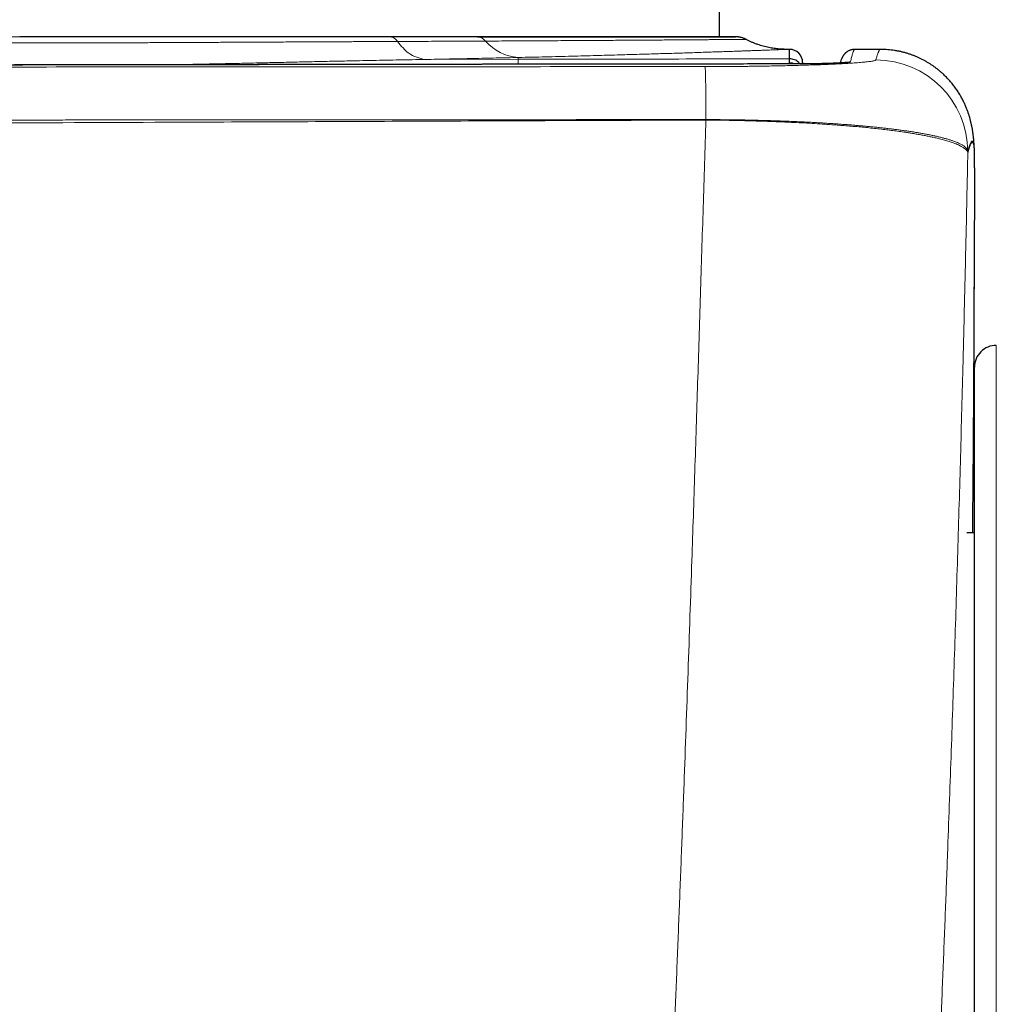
# Model space of a CAD drawing. Header units: millimetres. Extents: x 8 to 769, y 12 to 448.
# Tile 21 of 52: x 464 to 486, y 235 to 257. Entities that reach past the tile are written whole.
import ezdxf

# ---------------------------------------------------------------- set-up
doc = ezdxf.new("R2010")
doc.units = ezdxf.units.MM

msp = doc.modelspace()

# ---------------------------------------------------------------- linework, layer by layer
at = {"color": 7, "linetype": 'Continuous', "lineweight": 30}
for p, q in [((479.614, 256.895), (479.614, 258.395)), ((481.214, 256.609), (481.144, 256.609)), ((483.288, 256.609), (482.705, 256.609)), ((483.288, 256.608), (483.289, 256.608)), ((478.054, 256.274), (478.054, 256.274)), ((485.438, 254.369), (485.438, 254.37)), ((485.44, 208.446), (485.44, 249.345)), ((485.44, 245.558), (485.264, 245.558))]:
    msp.add_line(p, q, dxfattribs=at)
at = {"color": 252, "linetype": 'Continuous', "lineweight": 0}
for p, q in [((472.881, 256.378), (475.014, 256.382)), ((475.014, 256.423), (475.014, 256.382)), ((481.309, 256.275), (481.309, 256.275)), ((474.933, 256.268), (474.933, 256.268)), ((485.941, 249.845), (485.941, 207.946))]:
    msp.add_line(p, q, dxfattribs=at)
at = {"color": 7, "linetype": 'Continuous', "lineweight": 30, "flags": 128}
msp.add_lwpolyline([(479.614, 256.895), (479.608, 256.895), (479.592, 256.895), (479.565, 256.895), (479.527, 256.895), (479.478, 256.895), (479.418, 256.895), (479.347, 256.895), (479.265, 256.895), (479.173, 256.895), (479.07, 256.895), (478.957, 256.894), (478.833, 256.894), (478.698, 256.894), (478.553, 256.894), (478.398, 256.894), (478.233, 256.894), (478.058, 256.894), (477.873, 256.894), (477.678, 256.894), (477.474, 256.894), (477.26, 256.894), (477.036, 256.894), (476.804, 256.894), (476.562, 256.893), (476.312, 256.893), (476.052, 256.893), (475.785, 256.893), (475.509, 256.893), (475.224, 256.893), (474.932, 256.893), (474.632, 256.893), (474.325, 256.893), (474.01, 256.893), (473.688, 256.893), (473.359, 256.893), (473.024, 256.893), (472.682, 256.893), (472.334, 256.893), (471.98, 256.893), (471.62, 256.893), (471.254, 256.892), (470.884, 256.892), (470.508, 256.892), (470.128, 256.892), (469.743, 256.892), (469.354, 256.892), (468.961, 256.892), (468.565, 256.892), (468.165, 256.892), (467.762, 256.892), (467.356, 256.892), (466.947, 256.892), (466.536, 256.892), (466.124, 256.892), (465.709, 256.892), (465.293, 256.892), (464.876, 256.892), (464.458, 256.892), (464.039, 256.892), (463.621, 256.892)], dxfattribs=at)
at = {"color": 252, "linetype": 'Continuous', "lineweight": 0, "flags": 128}
for points in [[(479.304, 254.993), (479.304, 254.994), (479.304, 254.996), (479.304, 254.997), (479.304, 254.999), (479.304, 255), (479.304, 255.001), (479.304, 255.003), (479.304, 255.004)], [(485.441, 254.251), (485.44, 254.33), (485.438, 254.369)]]:
    msp.add_lwpolyline(points, dxfattribs=at)
at = {"color": 252, "linetype": 'Continuous', "lineweight": 0}
for centre, radius, start, end in [((474.072, 256.641), 0.252, 38.7986, 87.6167), ((475.09, 257.503), 1.082, 220.5786, 265.9254), ((481.214, 256.005), 0.301, 64.5807, 89.8334), ((482.607, 256.025), 0.3, 89.9845, 109.9058), ((483.189, 254.267), 2.1, 0.2507, 89.9955), ((451.545, 255.188), 27.759, 359.621, 2.1219), ((483.191, 254.268), 2.098, 359.0713, 0.2358), ((483.344, 254.249), 2.098, 359.7421, 0.0468)]:
    msp.add_arc(centre, radius, start, end, dxfattribs=at)
at = {"color": 7, "linetype": 'Continuous', "lineweight": 30}
for centre, radius, start, end in [((481.214, 256.309), 0.3, 360, 90.0108), ((485.94, 249.345), 0.5, 89.9363, 180)]:
    msp.add_arc(centre, radius, start, end, dxfattribs=at)
at = {"color": 252, "linetype": 'Continuous', "lineweight": 0}
for points, knots in [([(472.253, 256.79), (472.182, 256.789), (472.039, 256.789), (471.823, 256.788), (471.604, 256.787), (471.34, 256.786), (471.027, 256.784), (470.666, 256.783), (470.3, 256.781), (469.931, 256.779), (469.564, 256.777), (469.201, 256.775), (468.841, 256.773), (468.479, 256.771), (468.154, 256.77), (467.868, 256.768), (467.574, 256.767), (467.232, 256.765), (466.84, 256.763), (466.446, 256.762), (466.057, 256.76), (465.672, 256.759), (465.292, 256.758), (464.91, 256.758), (464.524, 256.757), (464.136, 256.757), (463.738, 256.757), (463.33, 256.758), (462.913, 256.758), (462.495, 256.759), (462.08, 256.761), (461.666, 256.762), (461.254, 256.764), (460.844, 256.765), (460.442, 256.767), (460.048, 256.769), (459.663, 256.771), (459.277, 256.773), (458.892, 256.775), (458.507, 256.776), (458.122, 256.778), (457.738, 256.779), (457.355, 256.781), (457.025, 256.782), (456.746, 256.783), (456.595, 256.783), (456.519, 256.784)], [0, 0, 0, 0, 0.015229, 0.030458, 0.045701, 0.060944, 0.085403, 0.109874, 0.134348, 0.158819, 0.183279, 0.206437, 0.229602, 0.252766, 0.275925, 0.291453, 0.30698, 0.331366, 0.35576, 0.380153, 0.404539, 0.427817, 0.451099, 0.474377, 0.498017, 0.521659, 0.545298, 0.57075, 0.596209, 0.621669, 0.64712, 0.67239, 0.697667, 0.722944, 0.748213, 0.772339, 0.796468, 0.820593, 0.845119, 0.869649, 0.894174, 0.919269, 0.944368, 0.969463, 0.984732, 1, 1, 1, 1]), ([(456.651, 256.892), (456.769, 256.892), (457.004, 256.892), (457.361, 256.892), (457.721, 256.892), (458.085, 256.892), (458.433, 256.892), (458.763, 256.892), (459.076, 256.892), (459.389, 256.892), (459.702, 256.892), (460.014, 256.892), (460.357, 256.892), (460.731, 256.892), (461.137, 256.892), (461.545, 256.892), (461.954, 256.892), (462.366, 256.892), (462.781, 256.892), (463.198, 256.892), (463.615, 256.892), (464.033, 256.892), (464.452, 256.892), (464.87, 256.892), (465.285, 256.892), (465.703, 256.892), (466.127, 256.892), (466.556, 256.892), (466.983, 256.892), (467.402, 256.892), (467.813, 256.892), (468.216, 256.892), (468.615, 256.892), (469.011, 256.892), (469.404, 256.892), (469.793, 256.892), (470.178, 256.892), (470.538, 256.892), (470.873, 256.892), (471.185, 256.892), (471.492, 256.892), (471.797, 256.892), (471.996, 256.892), (472.096, 256.893)], [0, 0, 0, 0, 0.024094, 0.048198, 0.072305, 0.096409, 0.120503, 0.140769, 0.161038, 0.181304, 0.201204, 0.221106, 0.241007, 0.266557, 0.29212, 0.317686, 0.343249, 0.3688, 0.394724, 0.420657, 0.446589, 0.472513, 0.498605, 0.524697, 0.550461, 0.576226, 0.60323, 0.630243, 0.657257, 0.68426, 0.710187, 0.736122, 0.762057, 0.787984, 0.813911, 0.839848, 0.865784, 0.891711, 0.913364, 0.935024, 0.956687, 0.978347, 1, 1, 1, 1]), ([(472.096, 256.893), (472.183, 256.893), (472.355, 256.893), (472.611, 256.893), (472.864, 256.893), (473.114, 256.893), (473.361, 256.893), (473.605, 256.893), (473.846, 256.893), (474.004, 256.893), (474.082, 256.893)], [0, 0, 0, 0, 0.1245671, 0.2491343, 0.3738732, 0.4986121, 0.6238716, 0.7491311, 0.8745656, 1, 1, 1, 1]), ([(474.269, 256.799), (474.205, 256.798), (474.076, 256.798), (473.881, 256.797), (473.683, 256.796), (473.451, 256.795), (473.184, 256.794), (472.878, 256.792), (472.569, 256.791), (472.358, 256.79), (472.253, 256.79)], [0, 0, 0, 0, 0.100685, 0.201393, 0.30217, 0.40297, 0.552041, 0.701187, 0.850556, 1, 1, 1, 1]), ([(472.881, 256.378), (472.754, 256.406), (472.528, 256.456), (472.337, 256.688), (472.253, 256.79)], [0, 0, 0, 0, 0.563627, 1, 1, 1, 1]), ([(480.215, 256.838), (480.215, 256.838), (480.217, 256.838), (480.21, 256.838), (480.194, 256.838), (480.166, 256.838), (480.128, 256.837), (480.081, 256.837), (480.025, 256.836), (479.959, 256.836), (479.885, 256.835), (479.803, 256.834), (479.713, 256.834), (479.614, 256.833), (479.506, 256.832), (479.389, 256.831), (479.259, 256.83), (479.117, 256.829), (478.962, 256.828), (478.797, 256.827), (478.624, 256.825), (478.445, 256.824), (478.26, 256.823), (478.066, 256.821), (477.866, 256.82), (477.662, 256.819), (477.454, 256.817), (477.237, 256.816), (477.011, 256.814), (476.777, 256.813), (476.529, 256.811), (476.267, 256.81), (475.991, 256.808), (475.706, 256.807), (475.422, 256.805), (475.138, 256.803), (474.855, 256.802), (474.566, 256.8), (474.368, 256.799), (474.269, 256.799)], [0, 0, 0, 0, 0.003513, 0.032405, 0.061306, 0.090207, 0.119098, 0.146854, 0.174618, 0.202383, 0.230139, 0.256634, 0.283134, 0.309629, 0.336537, 0.363447, 0.390355, 0.419326, 0.448307, 0.477288, 0.506259, 0.533979, 0.561707, 0.589435, 0.617155, 0.643617, 0.670082, 0.696544, 0.723418, 0.750296, 0.77717, 0.806108, 0.835056, 0.864004, 0.892942, 0.919677, 0.946412, 0.973206, 1, 1, 1, 1]), ([(479.976, 256.895), (479.977, 256.895), (479.983, 256.895), (479.984, 256.895), (479.979, 256.896), (479.969, 256.896), (479.965, 256.896)], [0, 0, 0, 0, 0.132338, 0.449512, 0.766557, 1, 1, 1, 1]), ([(481.144, 256.609), (481.144, 256.609), (481.144, 256.609), (481.137, 256.609), (481.122, 256.608), (481.096, 256.607), (481.06, 256.606), (481.016, 256.604), (480.961, 256.602), (480.899, 256.6), (480.83, 256.597), (480.756, 256.594), (480.673, 256.591), (480.583, 256.588), (480.484, 256.584), (480.385, 256.581), (480.287, 256.577), (480.191, 256.574), (480.09, 256.57), (479.972, 256.566), (479.835, 256.562), (479.676, 256.556), (479.509, 256.551), (479.332, 256.545), (479.146, 256.539), (478.957, 256.532), (478.766, 256.526), (478.572, 256.52), (478.372, 256.514), (478.164, 256.508), (477.949, 256.501), (477.729, 256.495), (477.505, 256.488), (477.275, 256.482), (477.039, 256.475), (476.787, 256.468), (476.519, 256.461), (476.233, 256.453), (475.94, 256.446), (475.639, 256.438), (475.33, 256.431), (475.119, 256.426), (475.014, 256.423)], [0, 0, 0, 0, 0.018848, 0.038882, 0.065788, 0.092698, 0.119604, 0.146634, 0.173668, 0.200699, 0.2255, 0.250304, 0.275105, 0.300006, 0.324908, 0.349808, 0.369735, 0.389663, 0.409613, 0.429563, 0.456364, 0.483169, 0.509971, 0.536902, 0.563836, 0.590767, 0.615498, 0.640231, 0.664961, 0.689796, 0.714633, 0.739467, 0.763713, 0.78796, 0.81225, 0.83654, 0.863712, 0.890887, 0.918058, 0.945371, 0.972687, 1, 1, 1, 1]), ([(482.705, 256.609), (482.703, 256.608), (482.699, 256.607), (482.691, 256.598), (482.683, 256.584), (482.674, 256.564), (482.664, 256.538), (482.654, 256.507), (482.643, 256.47), (482.632, 256.427), (482.62, 256.38), (482.611, 256.343), (482.607, 256.325)], [0, 0, 0, 0, 0.085799, 0.187353, 0.288907, 0.390461, 0.492046, 0.593631, 0.695216, 0.79681, 0.898405, 1, 1, 1, 1]), ([(483.189, 256.367), (483.193, 256.383), (483.202, 256.414), (483.213, 256.455), (483.225, 256.491), (483.236, 256.522), (483.246, 256.549), (483.256, 256.571), (483.265, 256.588), (483.275, 256.602), (483.283, 256.61), (483.287, 256.608), (483.288, 256.608)], [0, 0, 0, 0, 0.10214, 0.20428, 0.3064237, 0.4085675, 0.5107226, 0.6128777, 0.7150368, 0.8171959, 0.971826, 1, 1, 1, 1]), ([(472.881, 256.378), (472.881, 256.378), (472.785, 256.377), (472.591, 256.373), (472.295, 256.368), (471.995, 256.362), (471.692, 256.356), (471.359, 256.35), (470.995, 256.342), (470.602, 256.334), (470.208, 256.325), (469.804, 256.316), (469.39, 256.307), (468.964, 256.297), (468.536, 256.287), (468.12, 256.279), (467.72, 256.27), (467.338, 256.263), (467.084, 256.259), (466.959, 256.257)], [0, 0, 0, 0, 0.000009, 0.053586, 0.107182, 0.160788, 0.21439, 0.267971, 0.335474, 0.402977, 0.469376, 0.535774, 0.60585, 0.675947, 0.746044, 0.81612, 0.878086, 0.940074, 1, 1, 1, 1]), ([(475.014, 256.423), (474.93, 256.421), (474.762, 256.418), (474.506, 256.412), (474.246, 256.406), (473.981, 256.4), (473.712, 256.395), (473.439, 256.389), (473.163, 256.384), (472.975, 256.38), (472.881, 256.378)], [0, 0, 0, 0, 0.124547, 0.249094, 0.373821, 0.498547, 0.623819, 0.74909, 0.874545, 1, 1, 1, 1]), ([(478.054, 256.274), (477.794, 256.273), (477.274, 256.272), (476.494, 256.271), (475.713, 256.27), (475.193, 256.269), (474.933, 256.268)], [0, 0, 0, 0, 0.25, 0.499999, 0.75, 1, 1, 1, 1]), ([(475.014, 256.382), (476.18, 256.384), (478.247, 256.388), (480.314, 256.392), (481.214, 256.394)], [0, 0, 0, 0, 0.564546, 1, 1, 1, 1]), ([(475.014, 256.269), (475.014, 256.276), (475.014, 256.293), (475.014, 256.315), (475.014, 256.335), (475.014, 256.35), (475.014, 256.367), (475.014, 256.376), (475.014, 256.382)], [0, 0, 0, 0, 0.104841, 0.253781, 0.402723, 0.552021, 0.701321, 1, 1, 1, 1]), ([(481.309, 256.275), (481.038, 256.275), (480.495, 256.275), (479.682, 256.275), (478.868, 256.274), (478.326, 256.274), (478.054, 256.274)], [0, 0, 0, 0, 0.2499995, 0.4999992, 0.7499995, 1, 1, 1, 1]), ([(479.285, 256.215), (479.352, 256.215), (479.485, 256.216), (479.684, 256.216), (479.867, 256.217), (480.033, 256.219), (480.183, 256.22), (480.332, 256.222), (480.493, 256.224), (480.666, 256.227), (480.849, 256.23), (481.028, 256.234), (481.202, 256.238), (481.369, 256.242), (481.533, 256.247), (481.692, 256.252), (481.847, 256.257), (481.994, 256.262), (482.133, 256.268), (482.264, 256.274), (482.38, 256.28), (482.482, 256.286), (482.571, 256.291), (482.655, 256.296), (482.733, 256.302), (482.806, 256.307), (482.873, 256.313), (482.934, 256.319), (482.993, 256.325), (483.049, 256.332), (483.098, 256.339), (483.137, 256.346), (483.165, 256.353), (483.184, 256.36), (483.187, 256.365), (483.189, 256.367)], [0, 0, 0, 0, 0.030802, 0.061629, 0.092431, 0.116233, 0.140057, 0.163881, 0.187684, 0.218812, 0.250025, 0.281289, 0.31256, 0.34379, 0.374929, 0.407499, 0.440148, 0.472844, 0.505545, 0.53821, 0.57079, 0.597771, 0.624773, 0.651775, 0.678758, 0.706385, 0.734032, 0.761679, 0.789307, 0.824358, 0.859486, 0.894653, 0.92982, 0.964948, 1, 1, 1, 1]), ([(481.139, 256.275), (481.146, 256.277), (481.165, 256.281), (481.187, 256.287), (481.204, 256.294), (481.213, 256.3), (481.214, 256.304), (481.214, 256.306)], [0, 0, 0, 0, 0.139472, 0.381869, 0.623528, 0.811764, 1, 1, 1, 1]), ([(482.607, 256.325), (482.605, 256.324), (482.602, 256.321), (482.584, 256.316), (482.555, 256.312), (482.518, 256.308), (482.475, 256.304), (482.428, 256.301), (482.375, 256.298), (482.315, 256.294), (482.25, 256.292), (482.18, 256.289), (482.106, 256.286), (482.027, 256.284), (481.944, 256.282), (481.853, 256.28), (481.754, 256.279), (481.647, 256.277), (481.538, 256.276), (481.444, 256.276), (481.368, 256.275), (481.329, 256.275), (481.309, 256.275)], [0, 0, 0, 0, 0.062303, 0.124825, 0.187341, 0.249635, 0.299571, 0.349702, 0.399887, 0.449991, 0.499904, 0.546938, 0.59418, 0.641475, 0.688682, 0.735688, 0.788039, 0.840619, 0.893184, 0.945515, 0.972758, 1, 1, 1, 1]), ([(474.933, 256.268), (474.733, 256.268), (473.734, 256.266), (471.936, 256.264), (469.538, 256.26), (467.139, 256.257), (464.741, 256.253), (462.076, 256.25), (459.144, 256.246), (455.946, 256.243), (452.747, 256.239), (449.548, 256.236), (446.349, 256.234), (443.149, 256.231), (439.95, 256.229), (436.75, 256.226), (433.55, 256.224), (430.35, 256.222), (427.15, 256.219), (424.036, 256.217), (421.006, 256.214), (417.571, 256.211), (413.645, 256.207), (409.719, 256.204), (406.284, 256.201), (403.339, 256.199), (400.394, 256.197), (397.449, 256.195), (394.504, 256.193), (391.559, 256.192), (389.595, 256.191), (388.614, 256.191)], [0, 0, 0, 0, 0.0069487, 0.0347437, 0.0625387, 0.0903339, 0.1181291, 0.1459245, 0.1829845, 0.2200446, 0.2571056, 0.2941665, 0.331229, 0.3682892, 0.4053495, 0.4424074, 0.4794742, 0.516541, 0.553608, 0.5906749, 0.6247847, 0.6588945, 0.7100593, 0.761224, 0.7953339, 0.8294438, 0.8635545, 0.8976652, 0.9317759, 0.9658879, 1, 1, 1, 1]), ([(388.614, 256.146), (389.369, 256.146), (390.88, 256.146), (393.147, 256.147), (395.414, 256.148), (397.681, 256.149), (400.137, 256.151), (402.781, 256.153), (405.615, 256.155), (408.448, 256.158), (411.848, 256.161), (415.815, 256.165), (420.348, 256.169), (424.882, 256.172), (429.416, 256.176), (434.327, 256.18), (439.616, 256.185), (445.283, 256.19), (450.241, 256.194), (454.491, 256.198), (458.033, 256.201), (461.574, 256.204), (465.116, 256.207), (468.658, 256.21), (472.2, 256.212), (475.743, 256.214), (478.104, 256.215), (479.285, 256.215)], [0, 0, 0, 0, 0.024996, 0.049992, 0.074989, 0.099986, 0.124982, 0.156233, 0.187485, 0.218737, 0.249989, 0.29999, 0.349992, 0.399994, 0.449995, 0.499997, 0.562497, 0.624997, 0.687497, 0.726559, 0.765623, 0.804686, 0.843749, 0.882812, 0.921875, 0.960937, 1, 1, 1, 1]), ([(388.614, 254.935), (388.941, 254.935), (389.595, 254.935), (390.573, 254.935), (391.544, 254.935), (392.508, 254.935), (393.464, 254.936), (394.392, 254.936), (395.293, 254.936), (396.168, 254.937), (397.036, 254.937), (397.897, 254.938), (398.89, 254.938), (400.015, 254.939), (401.272, 254.94), (402.524, 254.941), (403.776, 254.942), (405.032, 254.943), (406.154, 254.944), (407.145, 254.945), (408.005, 254.946), (408.872, 254.947), (409.747, 254.948), (410.625, 254.948), (411.507, 254.949), (412.393, 254.95), (413.287, 254.951), (414.126, 254.952), (414.91, 254.952), (415.633, 254.953), (416.355, 254.954), (417.072, 254.955), (417.732, 254.955), (418.333, 254.956), (418.875, 254.956), (419.41, 254.957), (419.939, 254.957), (420.52, 254.958), (421.155, 254.958), (421.845, 254.959), (422.53, 254.959), (423.213, 254.96), (423.898, 254.96), (424.538, 254.961), (425.134, 254.961), (425.687, 254.962), (426.248, 254.962), (426.817, 254.963), (427.396, 254.963), (428.008, 254.964), (428.652, 254.964), (429.326, 254.965), (429.908, 254.965), (430.395, 254.965), (430.785, 254.966), (431.167, 254.966), (431.527, 254.966), (431.865, 254.967), (432.181, 254.967), (432.487, 254.967), (432.784, 254.967), (433.071, 254.968), (433.35, 254.968), (433.62, 254.968), (433.895, 254.968), (434.174, 254.968), (434.458, 254.969), (434.735, 254.969), (435.006, 254.969), (435.297, 254.969), (435.608, 254.97), (435.939, 254.97), (436.299, 254.97), (436.687, 254.971), (437.104, 254.971), (437.513, 254.971), (437.972, 254.972), (438.482, 254.972), (439.044, 254.973), (439.601, 254.973), (440.156, 254.974), (440.677, 254.974), (441.164, 254.974), (441.62, 254.975), (442.08, 254.975), (442.512, 254.976), (442.917, 254.976), (443.295, 254.976), (443.679, 254.977), (444.044, 254.977), (444.39, 254.977), (444.716, 254.978), (445.05, 254.978), (445.391, 254.978), (445.716, 254.979), (446.024, 254.979), (446.314, 254.979), (446.611, 254.979), (446.917, 254.98), (447.238, 254.98), (447.576, 254.98), (447.931, 254.981), (448.297, 254.981), (448.675, 254.981), (449.062, 254.982), (449.452, 254.982), (449.843, 254.982), (450.234, 254.983), (450.63, 254.983), (451.031, 254.983), (451.473, 254.984), (451.952, 254.984), (452.468, 254.985), (452.98, 254.985), (453.486, 254.986), (453.984, 254.986), (454.472, 254.987), (454.949, 254.987), (455.416, 254.987), (455.871, 254.988), (456.315, 254.988), (456.749, 254.989), (457.17, 254.989), (457.579, 254.989), (457.976, 254.99), (458.365, 254.99), (458.77, 254.99), (459.19, 254.991), (459.624, 254.991), (460.048, 254.991), (460.464, 254.992), (460.872, 254.992), (461.299, 254.992), (461.743, 254.993), (462.206, 254.993), (462.659, 254.994), (463.105, 254.994), (463.587, 254.994), (464.106, 254.995), (464.66, 254.995), (465.219, 254.996), (465.785, 254.996), (466.358, 254.996), (466.923, 254.997), (467.481, 254.997), (468.033, 254.998), (468.58, 254.998), (469.123, 254.998), (469.764, 254.999), (470.502, 254.999), (471.34, 255), (472.176, 255), (472.957, 255.001), (473.684, 255.001), (474.36, 255.002), (475.042, 255.002), (475.73, 255.002), (476.346, 255.003), (476.889, 255.003), (477.358, 255.003), (477.833, 255.003), (478.316, 255.004), (478.807, 255.004), (479.137, 255.004), (479.304, 255.004)], [0, 0, 0, 0, 0.010831, 0.021621, 0.032341, 0.042972, 0.053503, 0.06393, 0.073667, 0.083315, 0.092881, 0.102373, 0.1118, 0.12573, 0.139575, 0.153373, 0.167164, 0.180991, 0.194894, 0.204303, 0.213779, 0.223334, 0.232979, 0.242723, 0.252394, 0.262164, 0.272026, 0.281962, 0.289946, 0.297936, 0.305907, 0.313826, 0.321657, 0.327725, 0.333708, 0.339607, 0.345427, 0.351178, 0.358848, 0.366439, 0.373981, 0.381507, 0.389051, 0.396645, 0.402671, 0.408765, 0.414944, 0.42122, 0.4276, 0.434087, 0.441463, 0.448915, 0.45637, 0.460726, 0.465025, 0.469245, 0.473366, 0.476949, 0.480432, 0.483809, 0.487079, 0.490245, 0.493314, 0.496293, 0.499191, 0.502406, 0.505534, 0.508584, 0.511563, 0.514479, 0.518213, 0.521861, 0.525434, 0.530118, 0.534705, 0.539211, 0.543651, 0.549906, 0.556085, 0.56222, 0.568338, 0.574466, 0.579444, 0.584459, 0.589527, 0.594665, 0.598761, 0.602921, 0.607154, 0.611473, 0.614998, 0.618594, 0.62227, 0.626036, 0.629902, 0.633018, 0.63621, 0.639487, 0.642856, 0.646325, 0.650119, 0.654036, 0.658074, 0.662233, 0.666511, 0.6709, 0.675132, 0.679443, 0.683821, 0.68825, 0.692712, 0.698423, 0.704123, 0.709779, 0.715364, 0.720857, 0.726243, 0.731513, 0.73665, 0.741667, 0.746564, 0.751345, 0.756013, 0.760494, 0.764877, 0.769166, 0.773368, 0.778261, 0.783045, 0.787726, 0.792313, 0.79681, 0.801224, 0.80642, 0.811513, 0.816512, 0.821425, 0.826257, 0.832475, 0.838578, 0.84458, 0.850985, 0.857295, 0.86352, 0.86967, 0.875755, 0.881784, 0.887765, 0.893707, 0.902982, 0.912209, 0.921416, 0.930633, 0.938035, 0.94548, 0.952985, 0.960572, 0.968261, 0.973363, 0.978527, 0.983761, 0.989077, 0.994488, 1, 1, 1, 1]), ([(479.304, 254.993), (478.604, 254.991), (477.204, 254.986), (474.871, 254.977), (472.304, 254.966), (469.505, 254.954), (466.239, 254.94), (462.506, 254.926), (458.255, 254.912), (453.952, 254.902), (449.596, 254.897), (445.241, 254.901), (440.885, 254.912), (436.529, 254.923), (432.173, 254.93), (427.818, 254.927), (423.946, 254.92), (420.558, 254.913), (417.654, 254.908), (414.75, 254.905), (411.847, 254.903), (408.943, 254.902), (406.04, 254.902), (403.378, 254.903), (400.958, 254.903), (398.78, 254.904), (396.601, 254.904), (394.504, 254.905), (392.487, 254.905), (390.55, 254.906), (389.259, 254.906), (388.614, 254.906)], [0, 0, 0, 0, 0.023151, 0.046302, 0.07717, 0.108038, 0.138905, 0.185208, 0.231511, 0.279541, 0.32757, 0.3756, 0.42363, 0.47166, 0.51969, 0.56772, 0.61575, 0.64777, 0.67979, 0.71181, 0.74383, 0.77585, 0.80787, 0.83989, 0.863906, 0.887921, 0.911937, 0.935953, 0.957302, 0.978651, 1, 1, 1, 1]), ([(476.454, 193.69), (476.465, 193.848), (476.486, 194.166), (476.516, 194.644), (476.544, 195.123), (476.571, 195.605), (476.597, 196.089), (476.623, 196.575), (476.648, 197.065), (476.673, 197.555), (476.697, 198.047), (476.721, 198.542), (476.745, 199.039), (476.77, 199.538), (476.795, 200.039), (476.82, 200.539), (476.845, 201.043), (476.871, 201.55), (476.897, 202.06), (476.925, 202.57), (476.952, 203.08), (476.983, 203.637), (477.017, 204.241), (477.054, 204.892), (477.092, 205.542), (477.129, 206.191), (477.171, 206.894), (477.215, 207.649), (477.263, 208.457), (477.311, 209.264), (477.358, 210.071), (477.406, 210.878), (477.453, 211.686), (477.5, 212.493), (477.546, 213.299), (477.596, 214.171), (477.649, 215.109), (477.705, 216.113), (477.76, 217.115), (477.818, 218.197), (477.88, 219.358), (477.945, 220.599), (478.009, 221.837), (478.075, 223.132), (478.142, 224.481), (478.21, 225.887), (478.277, 227.289), (478.342, 228.689), (478.405, 230.086), (478.467, 231.481), (478.527, 232.873), (478.585, 234.264), (478.642, 235.654), (478.697, 237.042), (478.751, 238.428), (478.801, 239.779), (478.849, 241.095), (478.895, 242.377), (478.939, 243.655), (478.98, 244.846), (479.016, 245.948), (479.049, 246.964), (479.082, 247.976), (479.114, 248.986), (479.146, 249.993), (479.177, 250.998), (479.209, 252.001), (479.241, 253.001), (479.273, 253.999), (479.293, 254.662), (479.304, 254.993)], [0, 0, 0, 0, 0.00775, 0.015501, 0.023252, 0.031003, 0.038752, 0.046548, 0.054346, 0.062145, 0.069942, 0.077738, 0.08561, 0.093483, 0.101357, 0.10923, 0.117102, 0.125108, 0.133115, 0.141123, 0.14913, 0.157137, 0.167375, 0.177615, 0.187855, 0.198096, 0.208335, 0.221128, 0.233923, 0.246718, 0.259511, 0.272383, 0.285255, 0.298128, 0.311001, 0.323873, 0.339986, 0.356099, 0.372213, 0.388326, 0.408379, 0.428433, 0.448487, 0.46854, 0.491421, 0.514302, 0.537184, 0.560065, 0.582945, 0.605826, 0.628706, 0.651587, 0.674531, 0.697475, 0.72042, 0.743364, 0.764721, 0.786078, 0.807435, 0.828791, 0.845878, 0.862966, 0.880053, 0.89714, 0.914227, 0.931381, 0.948535, 0.96569, 0.982846, 1, 1, 1, 1]), ([(479.304, 255.004), (479.357, 255.004), (479.466, 255.004), (479.632, 255.003), (479.802, 255.001), (479.965, 254.999), (480.12, 254.997), (480.266, 254.994), (480.418, 254.99), (480.56, 254.987), (480.692, 254.983), (480.814, 254.979), (480.94, 254.975), (481.071, 254.971), (481.206, 254.965), (481.347, 254.959), (481.483, 254.953), (481.613, 254.947), (481.738, 254.94), (481.868, 254.933), (482.002, 254.925), (482.141, 254.916), (482.286, 254.907), (482.416, 254.897), (482.532, 254.889), (482.632, 254.881), (482.733, 254.872), (482.836, 254.863), (482.94, 254.854), (483.046, 254.844), (483.137, 254.835), (483.21, 254.828), (483.264, 254.822), (483.314, 254.817), (483.359, 254.812), (483.399, 254.807), (483.443, 254.802), (483.491, 254.797), (483.544, 254.79), (483.613, 254.782), (483.696, 254.771), (483.795, 254.758), (483.894, 254.744), (483.995, 254.729), (484.09, 254.714), (484.179, 254.699), (484.262, 254.685), (484.346, 254.669), (484.431, 254.653), (484.513, 254.636), (484.592, 254.618), (484.668, 254.6), (484.743, 254.581), (484.815, 254.561), (484.885, 254.54), (484.95, 254.518), (485.006, 254.497), (485.054, 254.478), (485.093, 254.46), (485.127, 254.443), (485.157, 254.427), (485.184, 254.41), (485.207, 254.394), (485.225, 254.38), (485.237, 254.369), (485.246, 254.36), (485.252, 254.353), (485.257, 254.347), (485.261, 254.342), (485.265, 254.337), (485.269, 254.332), (485.272, 254.327), (485.275, 254.322), (485.28, 254.311), (485.286, 254.296), (485.288, 254.283), (485.289, 254.276)], [0, 0, 0, 0, 0.016745, 0.033975, 0.051738, 0.070106, 0.085042, 0.100495, 0.116537, 0.133256, 0.145906, 0.159023, 0.172659, 0.186873, 0.201771, 0.217409, 0.233896, 0.24752, 0.261793, 0.276771, 0.292517, 0.309099, 0.326575, 0.344981, 0.357212, 0.369886, 0.383009, 0.396476, 0.410175, 0.424415, 0.439622, 0.447596, 0.455329, 0.462543, 0.469034, 0.474897, 0.480304, 0.488296, 0.496249, 0.504554, 0.519688, 0.535441, 0.551817, 0.569027, 0.587228, 0.602248, 0.617956, 0.634433, 0.651743, 0.669943, 0.687298, 0.705428, 0.724302, 0.743858, 0.764012, 0.78465, 0.805607, 0.821981, 0.838034, 0.853574, 0.868578, 0.883244, 0.897775, 0.911821, 0.92027, 0.927609, 0.933776, 0.938953, 0.943331, 0.947092, 0.951988, 0.956535, 0.961022, 0.965461, 0.982871, 1, 1, 1, 1]), ([(485.289, 254.234), (485.287, 254.244), (485.284, 254.265), (485.265, 254.296), (485.235, 254.329), (485.194, 254.361), (485.146, 254.39), (485.097, 254.415), (485.05, 254.437), (485.001, 254.457), (484.954, 254.475), (484.894, 254.495), (484.812, 254.521), (484.705, 254.551), (484.6, 254.577), (484.501, 254.6), (484.41, 254.619), (484.315, 254.638), (484.214, 254.657), (484.109, 254.675), (484.008, 254.692), (483.912, 254.707), (483.809, 254.722), (483.685, 254.74), (483.541, 254.759), (483.391, 254.777), (483.235, 254.795), (483.077, 254.812), (482.917, 254.828), (482.755, 254.843), (482.588, 254.857), (482.436, 254.869), (482.3, 254.879), (482.147, 254.89), (481.958, 254.903), (481.729, 254.917), (481.496, 254.93), (481.272, 254.941), (481.06, 254.95), (480.86, 254.958), (480.658, 254.966), (480.454, 254.972), (480.239, 254.978), (480.014, 254.983), (479.778, 254.988), (479.541, 254.991), (479.383, 254.992), (479.304, 254.993)], [0, 0, 0, 0, 0.028249, 0.05662, 0.08499, 0.113764, 0.142539, 0.161997, 0.181459, 0.200917, 0.215578, 0.23024, 0.258489, 0.286862, 0.315235, 0.334431, 0.353631, 0.372827, 0.392313, 0.411804, 0.431291, 0.445979, 0.460667, 0.482969, 0.50529, 0.527618, 0.549939, 0.57224, 0.593589, 0.614949, 0.63631, 0.657658, 0.67207, 0.686482, 0.71302, 0.739584, 0.766147, 0.792685, 0.814423, 0.836181, 0.857947, 0.879706, 0.901443, 0.926018, 0.950594, 0.975297, 1, 1, 1, 1]), ([(485.289, 254.276), (485.295, 254.298), (485.306, 254.34), (485.323, 254.392), (485.338, 254.436), (485.352, 254.47), (485.365, 254.495), (485.377, 254.51), (485.388, 254.515), (485.398, 254.511), (485.406, 254.499), (485.414, 254.478), (485.421, 254.45), (485.427, 254.413), (485.433, 254.368), (485.437, 254.315), (485.44, 254.272), (485.441, 254.251)], [0, 0, 0, 0, 0.069475, 0.139072, 0.20874, 0.27848, 0.348295, 0.418185, 0.488145, 0.558174, 0.621116, 0.684114, 0.74717, 0.810283, 0.873456, 0.936687, 1, 1, 1, 1]), ([(485.441, 254.24), (485.44, 254.26), (485.437, 254.301), (485.433, 254.352), (485.427, 254.395), (485.421, 254.43), (485.414, 254.457), (485.407, 254.475), (485.399, 254.486), (485.39, 254.489), (485.38, 254.484), (485.369, 254.471), (485.358, 254.451), (485.346, 254.423), (485.333, 254.387), (485.319, 254.344), (485.304, 254.293), (485.294, 254.254), (485.289, 254.234)], [0, 0, 0, 0, 0.062458, 0.124917, 0.187376, 0.249834, 0.312309, 0.374785, 0.437262, 0.499737, 0.562262, 0.624788, 0.687313, 0.749838, 0.812378, 0.874919, 0.93746, 1, 1, 1, 1]), ([(485.441, 254.251), (485.441, 254.248), (485.442, 254.241), (485.442, 254.22), (485.442, 254.19), (485.443, 254.15), (485.443, 254.101), (485.443, 254.042), (485.443, 253.976), (485.444, 253.924), (485.444, 253.899)], [0, 0, 0, 0, 0.119667, 0.241562, 0.365528, 0.491422, 0.619137, 0.748343, 0.878013, 1, 1, 1, 1]), ([(485.289, 254.234), (485.283, 253.969), (485.273, 253.439), (485.256, 252.647), (485.238, 251.855), (485.219, 251.063), (485.2, 250.269), (485.178, 249.379), (485.152, 248.392), (485.123, 247.307), (485.092, 246.217), (485.059, 245.124), (485.025, 244.027), (484.99, 242.926), (484.954, 241.822), (484.916, 240.715), (484.877, 239.606), (484.833, 238.411), (484.785, 237.13), (484.731, 235.763), (484.675, 234.393), (484.618, 233.02), (484.558, 231.644), (484.496, 230.265), (484.432, 228.883), (484.366, 227.499), (484.299, 226.112), (484.233, 224.796), (484.169, 223.553), (484.107, 222.382), (484.044, 221.209), (483.985, 220.114), (483.928, 219.096), (483.875, 218.158), (483.821, 217.218), (483.767, 216.276), (483.711, 215.332), (483.655, 214.387), (483.598, 213.441), (483.54, 212.495), (483.482, 211.55), (483.423, 210.606), (483.368, 209.739), (483.318, 208.95), (483.272, 208.238), (483.227, 207.526), (483.183, 206.858), (483.143, 206.234), (483.105, 205.656), (483.067, 205.077), (483.029, 204.498), (482.993, 203.948), (482.959, 203.426), (482.926, 202.934), (482.894, 202.442), (482.861, 201.949), (482.829, 201.455), (482.796, 200.961), (482.764, 200.466), (482.732, 199.969), (482.699, 199.47), (482.667, 198.967), (482.635, 198.466), (482.603, 197.966), (482.571, 197.465), (482.539, 196.965), (482.508, 196.468), (482.477, 195.969), (482.446, 195.47), (482.415, 194.971), (482.384, 194.473), (482.323, 193.481), (482.271, 192.655), (482.23, 191.994)], [0, 0, 0, 0, 0.013421, 0.026842, 0.040263, 0.053684, 0.067104, 0.080524, 0.098668, 0.116813, 0.134958, 0.153103, 0.171246, 0.189418, 0.20759, 0.225763, 0.243935, 0.262107, 0.284374, 0.306641, 0.328908, 0.351175, 0.373442, 0.39573, 0.418019, 0.440309, 0.462598, 0.484886, 0.503608, 0.522331, 0.541053, 0.559776, 0.574691, 0.589606, 0.604522, 0.619437, 0.634363, 0.649289, 0.664215, 0.679141, 0.693948, 0.708755, 0.723562, 0.734669, 0.745776, 0.756882, 0.767989, 0.776964, 0.785941, 0.794917, 0.803893, 0.812869, 0.820466, 0.828064, 0.835662, 0.843259, 0.850888, 0.858519, 0.866149, 0.873778, 0.881557, 0.889337, 0.897118, 0.904897, 0.912733, 0.920571, 0.928409, 0.936246, 0.944211, 0.952176, 0.960142, 0.968108, 1, 1, 1, 1]), ([(485.42, 247.76), (485.421, 247.849), (485.422, 248.027), (485.424, 248.293), (485.426, 248.559), (485.427, 248.807), (485.428, 249.039), (485.43, 249.254), (485.431, 249.467), (485.432, 249.678), (485.433, 249.902), (485.434, 250.138), (485.435, 250.385), (485.436, 250.628), (485.437, 250.851), (485.438, 251.057), (485.439, 251.245), (485.439, 251.429), (485.44, 251.608), (485.44, 251.796), (485.441, 251.99), (485.441, 252.19), (485.442, 252.382), (485.442, 252.555), (485.443, 252.71), (485.443, 252.85), (485.443, 252.983), (485.443, 253.111), (485.443, 253.241), (485.444, 253.372), (485.444, 253.501), (485.444, 253.621), (485.444, 253.724), (485.444, 253.812), (485.444, 253.888), (485.443, 253.956), (485.443, 254.018), (485.443, 254.075), (485.443, 254.126), (485.443, 254.171), (485.442, 254.204), (485.442, 254.229), (485.441, 254.236), (485.441, 254.24)], [0, 0, 0, 0, 0.026845, 0.053713, 0.080581, 0.107426, 0.129522, 0.151638, 0.17376, 0.195876, 0.217973, 0.244818, 0.271687, 0.298555, 0.3254, 0.3475, 0.369619, 0.391744, 0.413863, 0.435963, 0.462768, 0.489596, 0.516425, 0.54323, 0.565297, 0.587383, 0.609475, 0.631562, 0.653628, 0.680389, 0.707173, 0.733956, 0.760717, 0.782746, 0.804794, 0.826848, 0.848896, 0.870925, 0.896719, 0.922545, 0.94838, 0.974206, 1, 1, 1, 1]), ([(485.402, 245.558), (485.402, 245.604), (485.406, 245.994), (485.412, 246.728), (485.417, 247.416), (485.42, 247.76)], [0, 0, 0, 0, 0.062021, 0.531016, 1, 1, 1, 1])]:
    msp.add_open_spline(points, degree=3, knots=knots, dxfattribs=at)
msp.add_open_spline([(472.096, 256.893), (472.125, 256.888), (472.181, 256.879), (472.229, 256.819), (472.253, 256.79)], degree=3, dxfattribs=at)
at = {"color": 7, "linetype": 'Continuous', "lineweight": 30}
for points, knots in [([(474.082, 256.893), (474.179, 256.893), (474.373, 256.893), (474.656, 256.893), (474.934, 256.893), (475.206, 256.893), (475.472, 256.893), (475.734, 256.893), (475.989, 256.893), (476.238, 256.893), (476.48, 256.893), (476.71, 256.893), (476.928, 256.893), (477.134, 256.894), (477.334, 256.894), (477.527, 256.894), (477.703, 256.894), (477.864, 256.894), (478.01, 256.894), (478.151, 256.894), (478.286, 256.894), (478.416, 256.894), (478.552, 256.894), (478.692, 256.894), (478.836, 256.894), (478.971, 256.894), (479.098, 256.894), (479.215, 256.894), (479.322, 256.894), (479.42, 256.895), (479.51, 256.895), (479.592, 256.895), (479.663, 256.895), (479.723, 256.895), (479.774, 256.895), (479.819, 256.895), (479.859, 256.895), (479.893, 256.895), (479.924, 256.895), (479.951, 256.895), (479.969, 256.895), (479.974, 256.895), (479.976, 256.895)], [0, 0, 0, 0, 0.027372, 0.054754, 0.082141, 0.109523, 0.136895, 0.164644, 0.192405, 0.22017, 0.24793, 0.27568, 0.301566, 0.327463, 0.353362, 0.379258, 0.405145, 0.426888, 0.448632, 0.470374, 0.491786, 0.5132, 0.534612, 0.56182, 0.589038, 0.61626, 0.643478, 0.670685, 0.696577, 0.722478, 0.748383, 0.774284, 0.800176, 0.821924, 0.843674, 0.865422, 0.886837, 0.908253, 0.929668, 0.956891, 0.984125, 1, 1, 1, 1]), ([(479.965, 256.896), (479.964, 256.896), (479.959, 256.896), (479.941, 256.896), (479.911, 256.896), (479.872, 256.896), (479.829, 256.896), (479.781, 256.896), (479.73, 256.896), (479.675, 256.896), (479.634, 256.896), (479.614, 256.896)], [0, 0, 0, 0, 0.030215, 0.16245, 0.294702, 0.426937, 0.559124, 0.670163, 0.781212, 0.892251, 1, 1, 1, 1]), ([(480.215, 256.838), (480.208, 256.842), (480.193, 256.85), (480.169, 256.86), (480.144, 256.869), (480.119, 256.877), (480.096, 256.883), (480.076, 256.887), (480.059, 256.89), (480.045, 256.892), (480.034, 256.893), (480.026, 256.894), (480.018, 256.894), (480.012, 256.895), (480.007, 256.895), (480.003, 256.895), (479.999, 256.895), (479.996, 256.895), (479.993, 256.895), (479.99, 256.895), (479.987, 256.895), (479.983, 256.896), (479.977, 256.896), (479.971, 256.896), (479.968, 256.896)], [0, 0, 0, 0, 0.024805, 0.055658, 0.085378, 0.113633, 0.139821, 0.162974, 0.182261, 0.19793, 0.211048, 0.222783, 0.234205, 0.246225, 0.259646, 0.275618, 0.295544, 0.321355, 0.355927, 0.403885, 0.473442, 0.581961, 0.785934, 1, 1, 1, 1]), ([(481.144, 256.609), (481.141, 256.609), (481.132, 256.609), (481.118, 256.609), (481.1, 256.61), (481.078, 256.61), (481.05, 256.611), (481.014, 256.613), (480.97, 256.617), (480.919, 256.622), (480.862, 256.629), (480.802, 256.638), (480.74, 256.65), (480.677, 256.664), (480.614, 256.681), (480.55, 256.699), (480.487, 256.72), (480.424, 256.743), (480.361, 256.769), (480.3, 256.796), (480.251, 256.82), (480.223, 256.834), (480.215, 256.839)], [0, 0, 0, 0, 0.0155247, 0.0325132, 0.0518653, 0.0749519, 0.1035013, 0.1396202, 0.1851656, 0.239581, 0.2992674, 0.3618156, 0.4264221, 0.4925147, 0.5596473, 0.627511, 0.6958998, 0.7646759, 0.833745, 0.903041, 0.9725163, 1, 1, 1, 1]), ([(481.144, 256.609), (481.144, 256.609), (481.145, 256.609), (481.144, 256.609), (481.144, 256.609)], [0, 0, 0, 0, 0.771979, 1, 1, 1, 1]), ([(481.214, 256.394), (481.214, 256.414), (481.214, 256.454), (481.214, 256.502), (481.214, 256.543), (481.214, 256.574), (481.214, 256.595), (481.214, 256.607), (481.214, 256.608), (481.214, 256.608)], [0, 0, 0, 0, 0.1468304, 0.2936633, 0.4405039, 0.5873471, 0.7341809, 0.8810175, 1, 1, 1, 1]), ([(482.706, 256.609), (482.706, 256.609), (482.696, 256.61), (482.677, 256.608), (482.65, 256.604), (482.625, 256.599), (482.601, 256.591), (482.58, 256.582), (482.559, 256.572), (482.541, 256.562), (482.524, 256.55), (482.509, 256.539), (482.495, 256.527), (482.482, 256.514), (482.47, 256.502), (482.46, 256.489), (482.45, 256.476), (482.44, 256.462), (482.431, 256.448), (482.423, 256.434), (482.415, 256.418), (482.406, 256.401), (482.398, 256.381), (482.388, 256.356), (482.378, 256.328), (482.372, 256.308), (482.369, 256.298)], [0, 0, 0, 0, 0.000499, 0.019189, 0.037897, 0.056679, 0.075636, 0.094933, 0.114737, 0.135252, 0.1567, 0.17933, 0.203416, 0.229274, 0.257272, 0.287847, 0.321534, 0.359004, 0.401119, 0.449034, 0.504362, 0.569498, 0.648312, 0.747859, 0.883145, 1, 1, 1, 1]), ([(485.438, 254.37), (485.437, 254.389), (485.434, 254.428), (485.43, 254.483), (485.426, 254.535), (485.421, 254.581), (485.417, 254.623), (485.412, 254.663), (485.407, 254.7), (485.401, 254.736), (485.396, 254.771), (485.39, 254.806), (485.384, 254.839), (485.377, 254.873), (485.37, 254.906), (485.362, 254.939), (485.354, 254.972), (485.346, 255.005), (485.337, 255.038), (485.327, 255.071), (485.317, 255.105), (485.306, 255.138), (485.295, 255.172), (485.282, 255.206), (485.269, 255.242), (485.254, 255.279), (485.238, 255.318), (485.221, 255.357), (485.202, 255.397), (485.183, 255.437), (485.162, 255.477), (485.14, 255.517), (485.117, 255.558), (485.092, 255.599), (485.066, 255.64), (485.039, 255.681), (485.01, 255.723), (484.98, 255.764), (484.947, 255.806), (484.914, 255.848), (484.878, 255.889), (484.841, 255.931), (484.801, 255.972), (484.76, 256.013), (484.717, 256.054), (484.671, 256.094), (484.624, 256.134), (484.575, 256.173), (484.523, 256.212), (484.469, 256.249), (484.414, 256.285), (484.356, 256.32), (484.296, 256.354), (484.234, 256.386), (484.171, 256.417), (484.105, 256.446), (484.038, 256.472), (483.97, 256.497), (483.9, 256.519), (483.829, 256.54), (483.756, 256.557), (483.683, 256.572), (483.61, 256.585), (483.536, 256.595), (483.461, 256.603), (483.387, 256.607), (483.329, 256.609), (483.297, 256.609), (483.289, 256.609)], [0, 0, 0, 0, 0.068195, 0.134783, 0.191393, 0.240118, 0.282858, 0.320922, 0.355215, 0.386389, 0.41493, 0.441213, 0.465536, 0.488138, 0.509218, 0.528941, 0.547449, 0.564861, 0.581283, 0.596807, 0.611512, 0.625471, 0.638746, 0.651396, 0.663471, 0.676293, 0.688517, 0.700176, 0.711319, 0.721994, 0.732242, 0.742102, 0.75161, 0.760796, 0.769692, 0.778323, 0.786717, 0.794895, 0.80288, 0.810693, 0.818351, 0.825873, 0.833274, 0.84057, 0.847774, 0.854899, 0.861956, 0.868957, 0.875909, 0.882821, 0.889701, 0.896553, 0.903384, 0.910197, 0.916995, 0.923781, 0.930557, 0.937323, 0.94408, 0.95083, 0.957572, 0.964306, 0.971032, 0.97775, 0.984461, 0.991165, 0.997861, 1, 1, 1, 1]), ([(478.054, 256.274), (477.657, 256.273), (476.693, 256.271), (475.653, 256.27), (475.009, 256.269), (474.933, 256.268)], [0, 0, 0, 0, 0.3811194, 0.9267529, 1, 1, 1, 1]), ([(481.309, 256.275), (480.989, 256.275), (480.172, 256.275), (479.087, 256.274), (478.322, 256.274), (478.054, 256.274)], [0, 0, 0, 0, 0.294365, 0.753349, 1, 1, 1, 1]), ([(481.214, 256.306), (481.214, 256.314), (481.214, 256.33), (481.214, 256.348), (481.214, 256.363), (481.214, 256.379), (481.214, 256.388), (481.214, 256.394), (481.214, 256.394)], [0, 0, 0, 0, 0.16674, 0.33352, 0.500112, 0.666705, 0.999967, 1, 1, 1, 1]), ([(481.446, 256.276), (481.44, 256.286), (481.413, 256.33), (481.33, 256.379), (481.252, 256.389), (481.214, 256.394)], [0, 0, 0, 0, 0.134606, 0.567303, 1, 1, 1, 1]), ([(482.526, 256.311), (482.526, 256.311), (482.526, 256.311), (482.523, 256.311), (482.518, 256.31), (482.509, 256.309), (482.498, 256.308), (482.484, 256.306), (482.467, 256.305), (482.447, 256.303), (482.424, 256.301), (482.398, 256.3), (482.37, 256.298), (482.339, 256.296), (482.306, 256.295), (482.271, 256.293), (482.234, 256.291), (482.195, 256.29), (482.155, 256.288), (482.112, 256.287), (482.068, 256.286), (482.022, 256.284), (481.974, 256.283), (481.926, 256.282), (481.876, 256.281), (481.826, 256.28), (481.774, 256.279), (481.722, 256.278), (481.669, 256.278), (481.616, 256.277), (481.563, 256.277), (481.509, 256.276), (481.454, 256.276), (481.399, 256.276), (481.351, 256.275), (481.321, 256.275), (481.309, 256.275)], [0, 0, 0, 0, 0.015341, 0.035823, 0.058508, 0.083324, 0.110076, 0.138481, 0.16822, 0.198975, 0.230463, 0.262446, 0.294731, 0.327169, 0.359639, 0.392039, 0.424382, 0.456359, 0.488415, 0.520468, 0.552449, 0.58431, 0.616008, 0.647513, 0.678801, 0.709857, 0.740675, 0.771256, 0.801609, 0.831668, 0.861449, 0.891262, 0.921109, 0.950985, 0.980881, 1, 1, 1, 1]), ([(481.514, 256.308), (481.514, 256.308), (481.514, 256.307), (481.514, 256.297), (481.514, 256.282), (481.514, 256.276)], [0, 0, 0, 0, 0.309341, 0.691191, 1, 1, 1, 1]), ([(474.933, 256.268), (474.54, 256.268), (473.457, 256.266), (471.749, 256.264), (469.855, 256.261), (468.107, 256.258), (466.408, 256.256), (464.699, 256.254), (462.904, 256.251), (461.058, 256.249), (459.177, 256.247), (457.302, 256.245), (455.434, 256.242), (453.572, 256.24), (451.717, 256.239), (449.867, 256.237), (448.016, 256.235), (446.102, 256.234), (444.075, 256.232), (441.871, 256.23), (439.447, 256.228), (436.679, 256.226), (433.957, 256.224), (431.486, 256.223), (429.417, 256.221), (427.379, 256.22), (425.196, 256.218), (422.793, 256.216), (420.042, 256.213), (416.566, 256.21), (413.082, 256.207), (409.849, 256.204), (407.398, 256.202), (405.172, 256.2), (403.134, 256.199), (401.236, 256.197), (399.446, 256.196), (397.687, 256.195), (395.949, 256.194), (394.229, 256.193), (392.58, 256.193), (390.991, 256.192), (389.676, 256.192), (388.889, 256.191), (388.614, 256.191)], [0, 0, 0, 0, 0.013656, 0.037644, 0.059401, 0.079532, 0.098419, 0.118462, 0.13896, 0.160831, 0.182626, 0.204346, 0.22599, 0.247561, 0.269059, 0.290485, 0.31184, 0.333404, 0.356992, 0.382303, 0.409995, 0.441207, 0.478484, 0.504609, 0.527061, 0.550369, 0.575449, 0.602908, 0.633905, 0.671045, 0.723714, 0.754978, 0.78339, 0.808901, 0.832336, 0.854213, 0.874867, 0.894528, 0.915355, 0.935237, 0.9543, 0.972665, 0.990429, 1, 1, 1, 1]), ([(485.444, 253.902), (485.444, 253.913), (485.444, 253.939), (485.443, 253.977), (485.443, 254.016), (485.443, 254.052), (485.443, 254.087), (485.443, 254.119), (485.443, 254.148), (485.443, 254.177), (485.442, 254.204), (485.442, 254.232), (485.442, 254.256), (485.441, 254.276), (485.441, 254.291), (485.441, 254.303), (485.44, 254.315), (485.44, 254.327), (485.439, 254.34), (485.439, 254.353), (485.438, 254.362), (485.438, 254.368), (485.438, 254.369)], [0, 0, 0, 0, 0.053999, 0.121956, 0.190337, 0.259266, 0.328833, 0.39891, 0.469733, 0.542431, 0.618163, 0.699703, 0.796665, 0.846571, 0.880285, 0.908388, 0.93184, 0.95181, 0.969177, 0.984614, 0.998659, 1, 1, 1, 1]), ([(485.444, 253.899), (485.444, 253.897), (485.444, 253.872), (485.444, 253.817), (485.444, 253.732), (485.444, 253.639), (485.444, 253.538), (485.444, 253.432), (485.444, 253.319), (485.443, 253.2), (485.443, 253.076), (485.443, 252.941), (485.443, 252.817), (485.443, 252.733), (485.443, 252.703)], [0, 0, 0, 0, 0.006403, 0.099745, 0.193218, 0.286806, 0.380495, 0.474271, 0.566431, 0.658566, 0.749876, 0.84011, 0.941329, 1, 1, 1, 1]), ([(485.42, 247.76), (485.42, 247.771), (485.421, 247.825), (485.421, 247.923), (485.422, 248.054), (485.423, 248.184), (485.424, 248.314), (485.425, 248.443), (485.426, 248.572), (485.426, 248.701), (485.427, 248.83), (485.428, 248.958), (485.429, 249.086), (485.429, 249.214), (485.43, 249.34), (485.431, 249.466), (485.432, 249.591), (485.432, 249.716), (485.433, 249.841), (485.433, 249.964), (485.434, 250.088), (485.435, 250.21), (485.435, 250.331), (485.436, 250.451), (485.436, 250.569), (485.437, 250.686), (485.437, 250.802), (485.437, 250.916), (485.438, 251.029), (485.438, 251.141), (485.439, 251.252), (485.439, 251.361), (485.439, 251.47), (485.44, 251.576), (485.44, 251.681), (485.44, 251.785), (485.441, 251.887), (485.441, 251.987), (485.441, 252.086), (485.441, 252.182), (485.442, 252.277), (485.442, 252.37), (485.442, 252.461), (485.442, 252.55), (485.442, 252.63), (485.443, 252.679), (485.443, 252.7)], [0, 0, 0, 0, 0.0057752, 0.0291612, 0.0525379, 0.0758391, 0.0990141, 0.1221406, 0.1454221, 0.1686837, 0.1919397, 0.2152031, 0.2384848, 0.2618027, 0.2849469, 0.3080648, 0.3312808, 0.3545764, 0.377933, 0.4013312, 0.4247516, 0.448173, 0.4715703, 0.4949235, 0.5182131, 0.5414201, 0.5645259, 0.587528, 0.6106958, 0.6339766, 0.6572442, 0.6805132, 0.7037945, 0.7271015, 0.7504375, 0.7736313, 0.7968854, 0.8201912, 0.843507, 0.866777, 0.8899588, 0.9130639, 0.9363386, 0.959592, 0.9828385, 1, 1, 1, 1]), ([(485.402, 245.558), (485.403, 245.756), (485.407, 246.163), (485.412, 246.782), (485.417, 247.319), (485.419, 247.645), (485.42, 247.76)], [0, 0, 0, 0, 0.269051, 0.555334, 0.84329, 1, 1, 1, 1])]:
    msp.add_open_spline(points, degree=3, knots=knots, dxfattribs=at)

doc.saveas('drawing.dxf')
